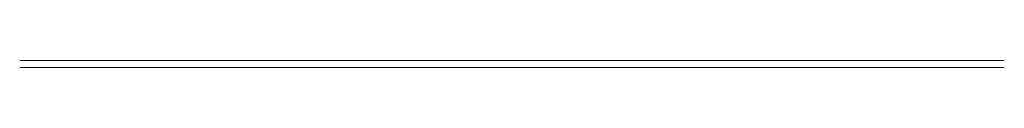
# Model space of a CAD drawing. Header units: millimetres. Extents: x -1700 to 1300, y -25261 to -25239.
import ezdxf

# ---------------------------------------------------------------- set-up
doc = ezdxf.new("R2010")
doc.units = ezdxf.units.MM
doc.layers.add('Artemide_LineCoarse', color=9, linetype='Continuous', lineweight=9, true_color=0xc0c0c0)
doc.layers.add('Dispositivi di illuminazione', color=7, linetype='Continuous', lineweight=9)

# ---------------------------------------------------------------- blocks, each defined once
blk = doc.blocks.new('ARTEMIDE-TurnAround-Linear_SuspendedDirect - Linear_SuspendedDirect 3000mm-6274090-TurnAround_Linear_SuspendedDirect_3000')
at = {"layer": 'Artemide_LineCoarse'}
for p, q in [((3000, 11, 494.2), (0, 11, 494.2)), ((0, 11, 512.5), (3000, 11, 512.5)), ((0, -11, 494.2), (3000, -11, 494.2)), ((3000, -11, 512.5), (0, -11, 512.5))]:
    blk.add_line(p, q, dxfattribs=at)

msp = doc.modelspace()

# ---------------------------------------------------------------- block references
at = {"layer": 'Dispositivi di illuminazione', "extrusion": (0, 0, -1), "rotation": 180}
msp.add_blockref('ARTEMIDE-TurnAround-Linear_SuspendedDirect - Linear_SuspendedDirect 3000mm-6274090-TurnAround_Linear_SuspendedDirect_3000', (1700, -25250), dxfattribs=at)

doc.saveas('drawing.dxf')
